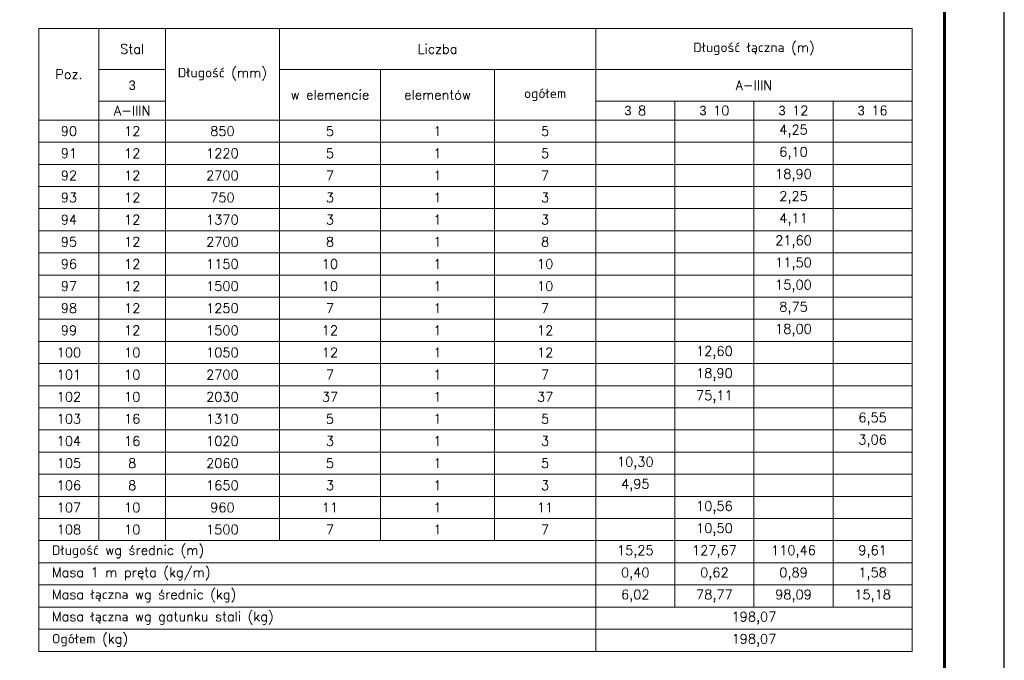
# Model space of a CAD drawing. Extents: x 366671 to 383406, y -114849 to -104075.
# Tile 12 of 13: x 379493 to 382791, y -111443 to -109296. Entities that reach past the tile are written whole.
import ezdxf

# ---------------------------------------------------------------- set-up
doc = ezdxf.new("R2010")
doc.units = 0
doc.header["$LTSCALE"] = 5
doc.header["$MEASUREMENT"] = 0
doc.layers.add('_FORMATKA', color=8, linetype='Continuous', lineweight=15, plot=False)
for name, color, linetype, lineweight in [('_RAMKA', 7, 'Continuous', 35), ('AutoCAD_Structural_Detailing_tabele zbrojenia', 7, 'Continuous', 20), ('PS_DIM', 4, 'Continuous', 13)]:
    doc.layers.add(name, color=color, linetype=linetype, lineweight=lineweight)
doc.styles.add('styl2T', font='simplex.shx', dxfattribs={"height": 30})

# ---------------------------------------------------------------- blocks, each defined once
blk = doc.blocks.new('*U16')
at = {"layer": '_FORMATKA', "lineweight": -3}
blk.add_lwpolyline([(-800, 0), (0, 0), (0, 420), (-800, 420)], close=True, dxfattribs=at)
at = {"layer": '_RAMKA', "lineweight": -3, "const_width": 0.5}
blk.add_lwpolyline([(-770, 10), (-10, 10), (-10, 410), (-770, 410)], close=True, dxfattribs=at)

msp = doc.modelspace()

# ---------------------------------------------------------------- linework, layer by layer
at = {"layer": 'AutoCAD_Structural_Detailing_tabele zbrojenia', "color": 242}
for p, q in [((379557.07, -109324.78), (382482.67, -109324.78)), ((379557.07, -111412.98), (379557.07, -109324.78)), ((379557.07, -109324.78), (379758.47, -109324.78)), ((379557.07, -109632.18), (379557.07, -109324.78)), ((379758.47, -109324.78), (379758.47, -109632.18)), ((379758.47, -109324.78), (379981.07, -109324.78)), ((379758.47, -109462.58), (379758.47, -109324.78)), ((379981.07, -109324.78), (380362.67, -109324.78)), ((379981.07, -109632.18), (379981.07, -109324.78)), ((379981.07, -109324.78), (379981.07, -109462.58)), ((380362.67, -109324.78), (381422.67, -109324.78)), ((380362.67, -109462.58), (380362.67, -109324.78)), ((380362.67, -109324.78), (380362.67, -109632.18)), ((381422.67, -109324.78), (381422.67, -109462.58)), ((381422.67, -109324.78), (382482.67, -109324.78)), ((381422.67, -109462.58), (381422.67, -109324.78)), ((382482.67, -109324.78), (382482.67, -111412.98)), ((382482.67, -109324.78), (382482.67, -109462.58)), ((379981.07, -109462.58), (379758.47, -109462.58)), ((379758.47, -109462.58), (379981.07, -109462.58)), ((379758.47, -109568.58), (379758.47, -109462.58)), ((379981.07, -109462.58), (379981.07, -109568.58)), ((380362.67, -109462.58), (380701.87, -109462.58)), ((380362.67, -109632.18), (380362.67, -109462.58)), ((381422.67, -109462.58), (380362.67, -109462.58)), ((380701.87, -109462.58), (380701.87, -109632.18)), ((380701.87, -109462.58), (381083.47, -109462.58)), ((380701.87, -109632.18), (380701.87, -109462.58)), ((381083.47, -109462.58), (381083.47, -109632.18)), ((381083.47, -109462.58), (381422.67, -109462.58)), ((381083.47, -109632.18), (381083.47, -109462.58)), ((381422.67, -109462.58), (381422.67, -109632.18)), ((382482.67, -109462.58), (381422.67, -109462.58)), ((381422.67, -109462.58), (382482.67, -109462.58)), ((381422.67, -109568.58), (381422.67, -109462.58)), ((382482.67, -109462.58), (382482.67, -109568.58)), ((379981.07, -109568.58), (379758.47, -109568.58)), ((379758.47, -109568.58), (379981.07, -109568.58)), ((379758.47, -109632.18), (379758.47, -109568.58)), ((379981.07, -109568.58), (379981.07, -109632.18)), ((382482.67, -109568.58), (381422.67, -109568.58)), ((381422.67, -109568.58), (381687.67, -109568.58)), ((381422.67, -109632.18), (381422.67, -109568.58)), ((381687.67, -109568.58), (381687.67, -109632.18)), ((381687.67, -109568.58), (381952.67, -109568.58)), ((381687.67, -109632.18), (381687.67, -109568.58)), ((381952.67, -109568.58), (381952.67, -109632.18)), ((381952.67, -109568.58), (382217.67, -109568.58)), ((381952.67, -109632.18), (381952.67, -109568.58)), ((382217.67, -109568.58), (382217.67, -109632.18)), ((382217.67, -109568.58), (382482.67, -109568.58)), ((382217.67, -109632.18), (382217.67, -109568.58)), ((382482.67, -109568.58), (382482.67, -109632.18)), ((379758.47, -109632.18), (379557.07, -109632.18)), ((379557.07, -109632.18), (379758.47, -109632.18)), ((379557.07, -109706.38), (379557.07, -109632.18)), ((379981.07, -109632.18), (379758.47, -109632.18)), ((379758.47, -109632.18), (379758.47, -109706.38)), ((379758.47, -109632.18), (379981.07, -109632.18)), ((379758.47, -109706.38), (379758.47, -109632.18)), ((380362.67, -109632.18), (379981.07, -109632.18)), ((379981.07, -109632.18), (379981.07, -109706.38)), ((379981.07, -109632.18), (380362.67, -109632.18)), ((379981.07, -109706.38), (379981.07, -109632.18)), ((380701.87, -109632.18), (380362.67, -109632.18)), ((380362.67, -109632.18), (380362.67, -109706.38)), ((380362.67, -109632.18), (380701.87, -109632.18)), ((380362.67, -109706.38), (380362.67, -109632.18)), ((381083.47, -109632.18), (380701.87, -109632.18)), ((380701.87, -109632.18), (380701.87, -109706.38)), ((380701.87, -109632.18), (381083.47, -109632.18)), ((380701.87, -109706.38), (380701.87, -109632.18)), ((381422.67, -109632.18), (381083.47, -109632.18)), ((381083.47, -109632.18), (381083.47, -109706.38)), ((381083.47, -109632.18), (381422.67, -109632.18)), ((381083.47, -109706.38), (381083.47, -109632.18)), ((381687.67, -109632.18), (381422.67, -109632.18)), ((381422.67, -109632.18), (381422.67, -109706.38)), ((381422.67, -109632.18), (381687.67, -109632.18)), ((381422.67, -109706.38), (381422.67, -109632.18)), ((381952.67, -109632.18), (381687.67, -109632.18)), ((381687.67, -109632.18), (381687.67, -109706.38)), ((381687.67, -109632.18), (381952.67, -109632.18)), ((381687.67, -109706.38), (381687.67, -109632.18)), ((382217.67, -109632.18), (381952.67, -109632.18)), ((381952.67, -109632.18), (381952.67, -109706.38)), ((381952.67, -109632.18), (382217.67, -109632.18)), ((381952.67, -109706.38), (381952.67, -109632.18)), ((382482.67, -109632.18), (382217.67, -109632.18)), ((382217.67, -109632.18), (382217.67, -109706.38)), ((382217.67, -109632.18), (382482.67, -109632.18)), ((382217.67, -109706.38), (382217.67, -109632.18)), ((382482.67, -109632.18), (382482.67, -109706.38)), ((379758.47, -109706.38), (379557.07, -109706.38)), ((379557.07, -109706.38), (379758.47, -109706.38)), ((379557.07, -109780.58), (379557.07, -109706.38)), ((379981.07, -109706.38), (379758.47, -109706.38)), ((379758.47, -109706.38), (379758.47, -109780.58)), ((379758.47, -109706.38), (379981.07, -109706.38)), ((379758.47, -109780.58), (379758.47, -109706.38)), ((380362.67, -109706.38), (379981.07, -109706.38)), ((379981.07, -109706.38), (379981.07, -109780.58)), ((379981.07, -109706.38), (380362.67, -109706.38)), ((379981.07, -109780.58), (379981.07, -109706.38)), ((380701.87, -109706.38), (380362.67, -109706.38)), ((380362.67, -109706.38), (380362.67, -109780.58)), ((380362.67, -109706.38), (380701.87, -109706.38)), ((380362.67, -109780.58), (380362.67, -109706.38)), ((381083.47, -109706.38), (380701.87, -109706.38)), ((380701.87, -109706.38), (380701.87, -109780.58)), ((380701.87, -109706.38), (381083.47, -109706.38)), ((380701.87, -109780.58), (380701.87, -109706.38)), ((381422.67, -109706.38), (381083.47, -109706.38)), ((381083.47, -109706.38), (381083.47, -109780.58)), ((381083.47, -109706.38), (381422.67, -109706.38)), ((381083.47, -109780.58), (381083.47, -109706.38)), ((381687.67, -109706.38), (381422.67, -109706.38)), ((381422.67, -109706.38), (381422.67, -109780.58)), ((381422.67, -109706.38), (381687.67, -109706.38)), ((381422.67, -109780.58), (381422.67, -109706.38)), ((381952.67, -109706.38), (381687.67, -109706.38)), ((381687.67, -109706.38), (381687.67, -109780.58)), ((381687.67, -109706.38), (381952.67, -109706.38)), ((381687.67, -109780.58), (381687.67, -109706.38)), ((382217.67, -109706.38), (381952.67, -109706.38)), ((381952.67, -109706.38), (381952.67, -109780.58)), ((381952.67, -109706.38), (382217.67, -109706.38)), ((381952.67, -109780.58), (381952.67, -109706.38)), ((382482.67, -109706.38), (382217.67, -109706.38)), ((382217.67, -109706.38), (382217.67, -109780.58)), ((382217.67, -109706.38), (382482.67, -109706.38)), ((382217.67, -109780.58), (382217.67, -109706.38)), ((382482.67, -109706.38), (382482.67, -109780.58)), ((379758.47, -109780.58), (379557.07, -109780.58)), ((379557.07, -109780.58), (379758.47, -109780.58)), ((379557.07, -109854.78), (379557.07, -109780.58)), ((379981.07, -109780.58), (379758.47, -109780.58)), ((379758.47, -109780.58), (379758.47, -109854.78)), ((379758.47, -109780.58), (379981.07, -109780.58)), ((379758.47, -109854.78), (379758.47, -109780.58)), ((380362.67, -109780.58), (379981.07, -109780.58)), ((379981.07, -109780.58), (379981.07, -109854.78)), ((379981.07, -109780.58), (380362.67, -109780.58)), ((379981.07, -109854.78), (379981.07, -109780.58)), ((380701.87, -109780.58), (380362.67, -109780.58)), ((380362.67, -109780.58), (380362.67, -109854.78)), ((380362.67, -109780.58), (380701.87, -109780.58)), ((380362.67, -109854.78), (380362.67, -109780.58)), ((381083.47, -109780.58), (380701.87, -109780.58)), ((380701.87, -109780.58), (380701.87, -109854.78)), ((380701.87, -109780.58), (381083.47, -109780.58)), ((380701.87, -109854.78), (380701.87, -109780.58)), ((381422.67, -109780.58), (381083.47, -109780.58)), ((381083.47, -109780.58), (381083.47, -109854.78)), ((381083.47, -109780.58), (381422.67, -109780.58)), ((381083.47, -109854.78), (381083.47, -109780.58)), ((381687.67, -109780.58), (381422.67, -109780.58)), ((381422.67, -109780.58), (381422.67, -109854.78)), ((381422.67, -109780.58), (381687.67, -109780.58)), ((381422.67, -109854.78), (381422.67, -109780.58)), ((381952.67, -109780.58), (381687.67, -109780.58)), ((381687.67, -109780.58), (381687.67, -109854.78)), ((381687.67, -109780.58), (381952.67, -109780.58)), ((381687.67, -109854.78), (381687.67, -109780.58)), ((382217.67, -109780.58), (381952.67, -109780.58)), ((381952.67, -109780.58), (381952.67, -109854.78)), ((381952.67, -109780.58), (382217.67, -109780.58)), ((381952.67, -109854.78), (381952.67, -109780.58)), ((382482.67, -109780.58), (382217.67, -109780.58)), ((382217.67, -109780.58), (382217.67, -109854.78)), ((382217.67, -109780.58), (382482.67, -109780.58)), ((382217.67, -109854.78), (382217.67, -109780.58)), ((382482.67, -109780.58), (382482.67, -109854.78)), ((379758.47, -109854.78), (379557.07, -109854.78)), ((379557.07, -109854.78), (379758.47, -109854.78)), ((379557.07, -109928.98), (379557.07, -109854.78)), ((379981.07, -109854.78), (379758.47, -109854.78)), ((379758.47, -109854.78), (379758.47, -109928.98)), ((379758.47, -109854.78), (379981.07, -109854.78)), ((379758.47, -109928.98), (379758.47, -109854.78)), ((380362.67, -109854.78), (379981.07, -109854.78)), ((379981.07, -109854.78), (379981.07, -109928.98)), ((379981.07, -109854.78), (380362.67, -109854.78)), ((379981.07, -109928.98), (379981.07, -109854.78)), ((380701.87, -109854.78), (380362.67, -109854.78)), ((380362.67, -109854.78), (380362.67, -109928.98)), ((380362.67, -109854.78), (380701.87, -109854.78)), ((380362.67, -109928.98), (380362.67, -109854.78)), ((381083.47, -109854.78), (380701.87, -109854.78)), ((380701.87, -109854.78), (380701.87, -109928.98)), ((380701.87, -109854.78), (381083.47, -109854.78)), ((380701.87, -109928.98), (380701.87, -109854.78)), ((381422.67, -109854.78), (381083.47, -109854.78)), ((381083.47, -109854.78), (381083.47, -109928.98)), ((381083.47, -109854.78), (381422.67, -109854.78)), ((381083.47, -109928.98), (381083.47, -109854.78)), ((381687.67, -109854.78), (381422.67, -109854.78)), ((381422.67, -109854.78), (381422.67, -109928.98)), ((381422.67, -109854.78), (381687.67, -109854.78)), ((381422.67, -109928.98), (381422.67, -109854.78)), ((381952.67, -109854.78), (381687.67, -109854.78)), ((381687.67, -109854.78), (381687.67, -109928.98)), ((381687.67, -109854.78), (381952.67, -109854.78)), ((381687.67, -109928.98), (381687.67, -109854.78)), ((382217.67, -109854.78), (381952.67, -109854.78)), ((381952.67, -109854.78), (381952.67, -109928.98)), ((381952.67, -109854.78), (382217.67, -109854.78)), ((381952.67, -109928.98), (381952.67, -109854.78)), ((382482.67, -109854.78), (382217.67, -109854.78)), ((382217.67, -109854.78), (382217.67, -109928.98)), ((382217.67, -109854.78), (382482.67, -109854.78)), ((382217.67, -109928.98), (382217.67, -109854.78)), ((382482.67, -109854.78), (382482.67, -109928.98)), ((379758.47, -109928.98), (379557.07, -109928.98)), ((379557.07, -109928.98), (379758.47, -109928.98)), ((379557.07, -110003.18), (379557.07, -109928.98)), ((379981.07, -109928.98), (379758.47, -109928.98)), ((379758.47, -109928.98), (379758.47, -110003.18)), ((379758.47, -109928.98), (379981.07, -109928.98)), ((379758.47, -110003.18), (379758.47, -109928.98)), ((380362.67, -109928.98), (379981.07, -109928.98)), ((379981.07, -109928.98), (379981.07, -110003.18)), ((379981.07, -109928.98), (380362.67, -109928.98)), ((379981.07, -110003.18), (379981.07, -109928.98)), ((380701.87, -109928.98), (380362.67, -109928.98)), ((380362.67, -109928.98), (380362.67, -110003.18)), ((380362.67, -109928.98), (380701.87, -109928.98)), ((380362.67, -110003.18), (380362.67, -109928.98)), ((381083.47, -109928.98), (380701.87, -109928.98)), ((380701.87, -109928.98), (380701.87, -110003.18)), ((380701.87, -109928.98), (381083.47, -109928.98)), ((380701.87, -110003.18), (380701.87, -109928.98)), ((381422.67, -109928.98), (381083.47, -109928.98)), ((381083.47, -109928.98), (381083.47, -110003.18)), ((381083.47, -109928.98), (381422.67, -109928.98)), ((381083.47, -110003.18), (381083.47, -109928.98)), ((381687.67, -109928.98), (381422.67, -109928.98)), ((381422.67, -109928.98), (381422.67, -110003.18)), ((381422.67, -109928.98), (381687.67, -109928.98)), ((381422.67, -110003.18), (381422.67, -109928.98)), ((381952.67, -109928.98), (381687.67, -109928.98)), ((381687.67, -109928.98), (381687.67, -110003.18)), ((381687.67, -109928.98), (381952.67, -109928.98)), ((381687.67, -110003.18), (381687.67, -109928.98)), ((382217.67, -109928.98), (381952.67, -109928.98)), ((381952.67, -109928.98), (381952.67, -110003.18)), ((381952.67, -109928.98), (382217.67, -109928.98)), ((381952.67, -110003.18), (381952.67, -109928.98)), ((382482.67, -109928.98), (382217.67, -109928.98)), ((382217.67, -109928.98), (382217.67, -110003.18)), ((382217.67, -109928.98), (382482.67, -109928.98)), ((382217.67, -110003.18), (382217.67, -109928.98)), ((382482.67, -109928.98), (382482.67, -110003.18)), ((379758.47, -110003.18), (379557.07, -110003.18)), ((379557.07, -110003.18), (379758.47, -110003.18)), ((379557.07, -110077.38), (379557.07, -110003.18)), ((379981.07, -110003.18), (379758.47, -110003.18)), ((379758.47, -110003.18), (379758.47, -110077.38)), ((379758.47, -110003.18), (379981.07, -110003.18)), ((379758.47, -110077.38), (379758.47, -110003.18)), ((380362.67, -110003.18), (379981.07, -110003.18)), ((379981.07, -110003.18), (379981.07, -110077.38)), ((379981.07, -110003.18), (380362.67, -110003.18)), ((379981.07, -110077.38), (379981.07, -110003.18)), ((380701.87, -110003.18), (380362.67, -110003.18)), ((380362.67, -110003.18), (380362.67, -110077.38)), ((380362.67, -110003.18), (380701.87, -110003.18)), ((380362.67, -110077.38), (380362.67, -110003.18)), ((381083.47, -110003.18), (380701.87, -110003.18)), ((380701.87, -110003.18), (380701.87, -110077.38)), ((380701.87, -110003.18), (381083.47, -110003.18)), ((380701.87, -110077.38), (380701.87, -110003.18)), ((381422.67, -110003.18), (381083.47, -110003.18)), ((381083.47, -110003.18), (381083.47, -110077.38)), ((381083.47, -110003.18), (381422.67, -110003.18)), ((381083.47, -110077.38), (381083.47, -110003.18)), ((381687.67, -110003.18), (381422.67, -110003.18)), ((381422.67, -110003.18), (381422.67, -110077.38)), ((381422.67, -110003.18), (381687.67, -110003.18)), ((381422.67, -110077.38), (381422.67, -110003.18)), ((381952.67, -110003.18), (381687.67, -110003.18)), ((381687.67, -110003.18), (381687.67, -110077.38)), ((381687.67, -110003.18), (381952.67, -110003.18)), ((381687.67, -110077.38), (381687.67, -110003.18)), ((382217.67, -110003.18), (381952.67, -110003.18)), ((381952.67, -110003.18), (381952.67, -110077.38)), ((381952.67, -110003.18), (382217.67, -110003.18)), ((381952.67, -110077.38), (381952.67, -110003.18)), ((382482.67, -110003.18), (382217.67, -110003.18)), ((382217.67, -110003.18), (382217.67, -110077.38)), ((382217.67, -110003.18), (382482.67, -110003.18)), ((382217.67, -110077.38), (382217.67, -110003.18)), ((382482.67, -110003.18), (382482.67, -110077.38)), ((379758.47, -110077.38), (379557.07, -110077.38)), ((379557.07, -110077.38), (379758.47, -110077.38)), ((379557.07, -110151.58), (379557.07, -110077.38)), ((379981.07, -110077.38), (379758.47, -110077.38)), ((379758.47, -110077.38), (379758.47, -110151.58)), ((379758.47, -110077.38), (379981.07, -110077.38)), ((379758.47, -110151.58), (379758.47, -110077.38)), ((380362.67, -110077.38), (379981.07, -110077.38)), ((379981.07, -110077.38), (379981.07, -110151.58)), ((379981.07, -110077.38), (380362.67, -110077.38)), ((379981.07, -110151.58), (379981.07, -110077.38)), ((380701.87, -110077.38), (380362.67, -110077.38)), ((380362.67, -110077.38), (380362.67, -110151.58)), ((380362.67, -110077.38), (380701.87, -110077.38)), ((380362.67, -110151.58), (380362.67, -110077.38)), ((381083.47, -110077.38), (380701.87, -110077.38)), ((380701.87, -110077.38), (380701.87, -110151.58)), ((380701.87, -110077.38), (381083.47, -110077.38)), ((380701.87, -110151.58), (380701.87, -110077.38)), ((381422.67, -110077.38), (381083.47, -110077.38)), ((381083.47, -110077.38), (381083.47, -110151.58)), ((381083.47, -110077.38), (381422.67, -110077.38)), ((381083.47, -110151.58), (381083.47, -110077.38)), ((381687.67, -110077.38), (381422.67, -110077.38)), ((381422.67, -110077.38), (381422.67, -110151.58)), ((381422.67, -110077.38), (381687.67, -110077.38)), ((381422.67, -110151.58), (381422.67, -110077.38)), ((381952.67, -110077.38), (381687.67, -110077.38)), ((381687.67, -110077.38), (381687.67, -110151.58)), ((381687.67, -110077.38), (381952.67, -110077.38)), ((381687.67, -110151.58), (381687.67, -110077.38)), ((382217.67, -110077.38), (381952.67, -110077.38)), ((381952.67, -110077.38), (381952.67, -110151.58)), ((381952.67, -110077.38), (382217.67, -110077.38)), ((381952.67, -110151.58), (381952.67, -110077.38)), ((382482.67, -110077.38), (382217.67, -110077.38)), ((382217.67, -110077.38), (382217.67, -110151.58)), ((382217.67, -110077.38), (382482.67, -110077.38)), ((382217.67, -110151.58), (382217.67, -110077.38)), ((382482.67, -110077.38), (382482.67, -110151.58)), ((379758.47, -110151.58), (379557.07, -110151.58)), ((379557.07, -110151.58), (379758.47, -110151.58)), ((379557.07, -110225.78), (379557.07, -110151.58)), ((379981.07, -110151.58), (379758.47, -110151.58)), ((379758.47, -110151.58), (379758.47, -110225.78)), ((379758.47, -110151.58), (379981.07, -110151.58)), ((379758.47, -110225.78), (379758.47, -110151.58)), ((380362.67, -110151.58), (379981.07, -110151.58)), ((379981.07, -110151.58), (379981.07, -110225.78)), ((379981.07, -110151.58), (380362.67, -110151.58)), ((379981.07, -110225.78), (379981.07, -110151.58)), ((380701.87, -110151.58), (380362.67, -110151.58)), ((380362.67, -110151.58), (380362.67, -110225.78)), ((380362.67, -110151.58), (380701.87, -110151.58)), ((380362.67, -110225.78), (380362.67, -110151.58)), ((381083.47, -110151.58), (380701.87, -110151.58)), ((380701.87, -110151.58), (380701.87, -110225.78)), ((380701.87, -110151.58), (381083.47, -110151.58)), ((380701.87, -110225.78), (380701.87, -110151.58)), ((381422.67, -110151.58), (381083.47, -110151.58)), ((381083.47, -110151.58), (381083.47, -110225.78)), ((381083.47, -110151.58), (381422.67, -110151.58)), ((381083.47, -110225.78), (381083.47, -110151.58)), ((381687.67, -110151.58), (381422.67, -110151.58)), ((381422.67, -110151.58), (381422.67, -110225.78)), ((381422.67, -110151.58), (381687.67, -110151.58)), ((381422.67, -110225.78), (381422.67, -110151.58)), ((381952.67, -110151.58), (381687.67, -110151.58)), ((381687.67, -110151.58), (381687.67, -110225.78)), ((381687.67, -110151.58), (381952.67, -110151.58)), ((381687.67, -110225.78), (381687.67, -110151.58)), ((382217.67, -110151.58), (381952.67, -110151.58)), ((381952.67, -110151.58), (381952.67, -110225.78)), ((381952.67, -110151.58), (382217.67, -110151.58)), ((381952.67, -110225.78), (381952.67, -110151.58)), ((382482.67, -110151.58), (382217.67, -110151.58)), ((382217.67, -110151.58), (382217.67, -110225.78)), ((382217.67, -110151.58), (382482.67, -110151.58)), ((382217.67, -110225.78), (382217.67, -110151.58)), ((382482.67, -110151.58), (382482.67, -110225.78)), ((379758.47, -110225.78), (379557.07, -110225.78)), ((379557.07, -110225.78), (379758.47, -110225.78)), ((379557.07, -110299.98), (379557.07, -110225.78)), ((379981.07, -110225.78), (379758.47, -110225.78)), ((379758.47, -110225.78), (379758.47, -110299.98)), ((379758.47, -110225.78), (379981.07, -110225.78)), ((379758.47, -110299.98), (379758.47, -110225.78)), ((380362.67, -110225.78), (379981.07, -110225.78)), ((379981.07, -110225.78), (379981.07, -110299.98)), ((379981.07, -110225.78), (380362.67, -110225.78)), ((379981.07, -110299.98), (379981.07, -110225.78)), ((380701.87, -110225.78), (380362.67, -110225.78)), ((380362.67, -110225.78), (380362.67, -110299.98)), ((380362.67, -110225.78), (380701.87, -110225.78)), ((380362.67, -110299.98), (380362.67, -110225.78)), ((381083.47, -110225.78), (380701.87, -110225.78)), ((380701.87, -110225.78), (380701.87, -110299.98)), ((380701.87, -110225.78), (381083.47, -110225.78)), ((380701.87, -110299.98), (380701.87, -110225.78)), ((381422.67, -110225.78), (381083.47, -110225.78)), ((381083.47, -110225.78), (381083.47, -110299.98)), ((381083.47, -110225.78), (381422.67, -110225.78)), ((381083.47, -110299.98), (381083.47, -110225.78)), ((381687.67, -110225.78), (381422.67, -110225.78)), ((381422.67, -110225.78), (381422.67, -110299.98)), ((381422.67, -110225.78), (381687.67, -110225.78)), ((381422.67, -110299.98), (381422.67, -110225.78)), ((381952.67, -110225.78), (381687.67, -110225.78)), ((381687.67, -110225.78), (381687.67, -110299.98)), ((381687.67, -110225.78), (381952.67, -110225.78)), ((381687.67, -110299.98), (381687.67, -110225.78)), ((382217.67, -110225.78), (381952.67, -110225.78)), ((381952.67, -110225.78), (381952.67, -110299.98)), ((381952.67, -110225.78), (382217.67, -110225.78)), ((381952.67, -110299.98), (381952.67, -110225.78)), ((382482.67, -110225.78), (382217.67, -110225.78)), ((382217.67, -110225.78), (382217.67, -110299.98)), ((382217.67, -110225.78), (382482.67, -110225.78)), ((382217.67, -110299.98), (382217.67, -110225.78)), ((382482.67, -110225.78), (382482.67, -110299.98)), ((379758.47, -110299.98), (379557.07, -110299.98)), ((379557.07, -110299.98), (379758.47, -110299.98)), ((379557.07, -110374.18), (379557.07, -110299.98)), ((379981.07, -110299.98), (379758.47, -110299.98)), ((379758.47, -110299.98), (379758.47, -110374.18)), ((379758.47, -110299.98), (379981.07, -110299.98)), ((379758.47, -110374.18), (379758.47, -110299.98)), ((380362.67, -110299.98), (379981.07, -110299.98)), ((379981.07, -110299.98), (379981.07, -110374.18)), ((379981.07, -110299.98), (380362.67, -110299.98)), ((379981.07, -110374.18), (379981.07, -110299.98)), ((380701.87, -110299.98), (380362.67, -110299.98)), ((380362.67, -110299.98), (380362.67, -110374.18)), ((380362.67, -110299.98), (380701.87, -110299.98)), ((380362.67, -110374.18), (380362.67, -110299.98)), ((381083.47, -110299.98), (380701.87, -110299.98)), ((380701.87, -110299.98), (380701.87, -110374.18)), ((380701.87, -110299.98), (381083.47, -110299.98)), ((380701.87, -110374.18), (380701.87, -110299.98)), ((381422.67, -110299.98), (381083.47, -110299.98)), ((381083.47, -110299.98), (381083.47, -110374.18)), ((381083.47, -110299.98), (381422.67, -110299.98)), ((381083.47, -110374.18), (381083.47, -110299.98)), ((381687.67, -110299.98), (381422.67, -110299.98)), ((381422.67, -110299.98), (381422.67, -110374.18)), ((381422.67, -110299.98), (381687.67, -110299.98)), ((381422.67, -110374.18), (381422.67, -110299.98)), ((381952.67, -110299.98), (381687.67, -110299.98)), ((381687.67, -110299.98), (381687.67, -110374.18)), ((381687.67, -110299.98), (381952.67, -110299.98)), ((381687.67, -110374.18), (381687.67, -110299.98)), ((382217.67, -110299.98), (381952.67, -110299.98)), ((381952.67, -110299.98), (381952.67, -110374.18)), ((381952.67, -110299.98), (382217.67, -110299.98)), ((381952.67, -110374.18), (381952.67, -110299.98)), ((382482.67, -110299.98), (382217.67, -110299.98)), ((382217.67, -110299.98), (382217.67, -110374.18)), ((382217.67, -110299.98), (382482.67, -110299.98)), ((382217.67, -110374.18), (382217.67, -110299.98)), ((382482.67, -110299.98), (382482.67, -110374.18)), ((379758.47, -110374.18), (379557.07, -110374.18)), ((379557.07, -110374.18), (379758.47, -110374.18)), ((379557.07, -110448.38), (379557.07, -110374.18)), ((379981.07, -110374.18), (379758.47, -110374.18)), ((379758.47, -110374.18), (379758.47, -110448.38)), ((379758.47, -110374.18), (379981.07, -110374.18)), ((379758.47, -110448.38), (379758.47, -110374.18)), ((380362.67, -110374.18), (379981.07, -110374.18)), ((379981.07, -110374.18), (379981.07, -110448.38)), ((379981.07, -110374.18), (380362.67, -110374.18)), ((379981.07, -110448.38), (379981.07, -110374.18)), ((380701.87, -110374.18), (380362.67, -110374.18)), ((380362.67, -110374.18), (380362.67, -110448.38)), ((380362.67, -110374.18), (380701.87, -110374.18)), ((380362.67, -110448.38), (380362.67, -110374.18)), ((381083.47, -110374.18), (380701.87, -110374.18)), ((380701.87, -110374.18), (380701.87, -110448.38)), ((380701.87, -110374.18), (381083.47, -110374.18)), ((380701.87, -110448.38), (380701.87, -110374.18)), ((381422.67, -110374.18), (381083.47, -110374.18)), ((381083.47, -110374.18), (381083.47, -110448.38)), ((381083.47, -110374.18), (381422.67, -110374.18)), ((381083.47, -110448.38), (381083.47, -110374.18)), ((381687.67, -110374.18), (381422.67, -110374.18)), ((381422.67, -110374.18), (381422.67, -110448.38)), ((381422.67, -110374.18), (381687.67, -110374.18)), ((381422.67, -110448.38), (381422.67, -110374.18)), ((381952.67, -110374.18), (381687.67, -110374.18)), ((381687.67, -110374.18), (381687.67, -110448.38)), ((381687.67, -110374.18), (381952.67, -110374.18)), ((381687.67, -110448.38), (381687.67, -110374.18)), ((382217.67, -110374.18), (381952.67, -110374.18)), ((381952.67, -110374.18), (381952.67, -110448.38)), ((381952.67, -110374.18), (382217.67, -110374.18)), ((381952.67, -110448.38), (381952.67, -110374.18)), ((382482.67, -110374.18), (382217.67, -110374.18)), ((382217.67, -110374.18), (382217.67, -110448.38)), ((382217.67, -110374.18), (382482.67, -110374.18)), ((382217.67, -110448.38), (382217.67, -110374.18)), ((382482.67, -110374.18), (382482.67, -110448.38)), ((379758.47, -110448.38), (379557.07, -110448.38)), ((379557.07, -110448.38), (379758.47, -110448.38)), ((379557.07, -110522.58), (379557.07, -110448.38)), ((379981.07, -110448.38), (379758.47, -110448.38)), ((379758.47, -110448.38), (379758.47, -110522.58)), ((379758.47, -110448.38), (379981.07, -110448.38)), ((379758.47, -110522.58), (379758.47, -110448.38)), ((380362.67, -110448.38), (379981.07, -110448.38)), ((379981.07, -110448.38), (379981.07, -110522.58)), ((379981.07, -110448.38), (380362.67, -110448.38)), ((379981.07, -110522.58), (379981.07, -110448.38)), ((380701.87, -110448.38), (380362.67, -110448.38)), ((380362.67, -110448.38), (380362.67, -110522.58)), ((380362.67, -110448.38), (380701.87, -110448.38)), ((380362.67, -110522.58), (380362.67, -110448.38)), ((381083.47, -110448.38), (380701.87, -110448.38)), ((380701.87, -110448.38), (380701.87, -110522.58)), ((380701.87, -110448.38), (381083.47, -110448.38)), ((380701.87, -110522.58), (380701.87, -110448.38)), ((381422.67, -110448.38), (381083.47, -110448.38)), ((381083.47, -110448.38), (381083.47, -110522.58)), ((381083.47, -110448.38), (381422.67, -110448.38)), ((381083.47, -110522.58), (381083.47, -110448.38)), ((381687.67, -110448.38), (381422.67, -110448.38)), ((381422.67, -110448.38), (381422.67, -110522.58)), ((381422.67, -110448.38), (381687.67, -110448.38)), ((381422.67, -110522.58), (381422.67, -110448.38)), ((381952.67, -110448.38), (381687.67, -110448.38)), ((381687.67, -110448.38), (381687.67, -110522.58)), ((381687.67, -110448.38), (381952.67, -110448.38)), ((381687.67, -110522.58), (381687.67, -110448.38)), ((382217.67, -110448.38), (381952.67, -110448.38)), ((381952.67, -110448.38), (381952.67, -110522.58)), ((381952.67, -110448.38), (382217.67, -110448.38)), ((381952.67, -110522.58), (381952.67, -110448.38)), ((382482.67, -110448.38), (382217.67, -110448.38)), ((382217.67, -110448.38), (382217.67, -110522.58)), ((382217.67, -110448.38), (382482.67, -110448.38)), ((382217.67, -110522.58), (382217.67, -110448.38)), ((382482.67, -110448.38), (382482.67, -110522.58)), ((379758.47, -110522.58), (379557.07, -110522.58)), ((379557.07, -110522.58), (379758.47, -110522.58)), ((379557.07, -110596.78), (379557.07, -110522.58)), ((379981.07, -110522.58), (379758.47, -110522.58)), ((379758.47, -110522.58), (379758.47, -110596.78)), ((379758.47, -110522.58), (379981.07, -110522.58)), ((379758.47, -110596.78), (379758.47, -110522.58)), ((380362.67, -110522.58), (379981.07, -110522.58)), ((379981.07, -110522.58), (379981.07, -110596.78)), ((379981.07, -110522.58), (380362.67, -110522.58)), ((379981.07, -110596.78), (379981.07, -110522.58)), ((380701.87, -110522.58), (380362.67, -110522.58)), ((380362.67, -110522.58), (380362.67, -110596.78)), ((380362.67, -110522.58), (380701.87, -110522.58)), ((380362.67, -110596.78), (380362.67, -110522.58)), ((381083.47, -110522.58), (380701.87, -110522.58)), ((380701.87, -110522.58), (380701.87, -110596.78)), ((380701.87, -110522.58), (381083.47, -110522.58)), ((380701.87, -110596.78), (380701.87, -110522.58)), ((381422.67, -110522.58), (381083.47, -110522.58)), ((381083.47, -110522.58), (381083.47, -110596.78)), ((381083.47, -110522.58), (381422.67, -110522.58)), ((381083.47, -110596.78), (381083.47, -110522.58)), ((381687.67, -110522.58), (381422.67, -110522.58)), ((381422.67, -110522.58), (381422.67, -110596.78)), ((381422.67, -110522.58), (381687.67, -110522.58)), ((381422.67, -110596.78), (381422.67, -110522.58)), ((381952.67, -110522.58), (381687.67, -110522.58)), ((381687.67, -110522.58), (381687.67, -110596.78)), ((381687.67, -110522.58), (381952.67, -110522.58)), ((381687.67, -110596.78), (381687.67, -110522.58)), ((382217.67, -110522.58), (381952.67, -110522.58)), ((381952.67, -110522.58), (381952.67, -110596.78)), ((381952.67, -110522.58), (382217.67, -110522.58)), ((381952.67, -110596.78), (381952.67, -110522.58)), ((382482.67, -110522.58), (382217.67, -110522.58)), ((382217.67, -110522.58), (382217.67, -110596.78)), ((382217.67, -110522.58), (382482.67, -110522.58)), ((382217.67, -110596.78), (382217.67, -110522.58)), ((382482.67, -110522.58), (382482.67, -110596.78)), ((379758.47, -110596.78), (379557.07, -110596.78)), ((379557.07, -110596.78), (379758.47, -110596.78)), ((379557.07, -110670.98), (379557.07, -110596.78)), ((379981.07, -110596.78), (379758.47, -110596.78)), ((379758.47, -110596.78), (379758.47, -110670.98)), ((379758.47, -110596.78), (379981.07, -110596.78)), ((379758.47, -110670.98), (379758.47, -110596.78)), ((380362.67, -110596.78), (379981.07, -110596.78)), ((379981.07, -110596.78), (379981.07, -110670.98)), ((379981.07, -110596.78), (380362.67, -110596.78)), ((379981.07, -110670.98), (379981.07, -110596.78)), ((380701.87, -110596.78), (380362.67, -110596.78)), ((380362.67, -110596.78), (380362.67, -110670.98)), ((380362.67, -110596.78), (380701.87, -110596.78)), ((380362.67, -110670.98), (380362.67, -110596.78)), ((381083.47, -110596.78), (380701.87, -110596.78)), ((380701.87, -110596.78), (380701.87, -110670.98)), ((380701.87, -110596.78), (381083.47, -110596.78)), ((380701.87, -110670.98), (380701.87, -110596.78)), ((381422.67, -110596.78), (381083.47, -110596.78)), ((381083.47, -110596.78), (381083.47, -110670.98)), ((381083.47, -110596.78), (381422.67, -110596.78)), ((381083.47, -110670.98), (381083.47, -110596.78)), ((381687.67, -110596.78), (381422.67, -110596.78)), ((381422.67, -110596.78), (381422.67, -110670.98)), ((381422.67, -110596.78), (381687.67, -110596.78)), ((381422.67, -110670.98), (381422.67, -110596.78)), ((381952.67, -110596.78), (381687.67, -110596.78)), ((381687.67, -110596.78), (381687.67, -110670.98)), ((381687.67, -110596.78), (381952.67, -110596.78)), ((381687.67, -110670.98), (381687.67, -110596.78)), ((382217.67, -110596.78), (381952.67, -110596.78)), ((381952.67, -110596.78), (381952.67, -110670.98)), ((381952.67, -110596.78), (382217.67, -110596.78)), ((381952.67, -110670.98), (381952.67, -110596.78)), ((382482.67, -110596.78), (382217.67, -110596.78)), ((382217.67, -110596.78), (382217.67, -110670.98)), ((382217.67, -110596.78), (382482.67, -110596.78)), ((382217.67, -110670.98), (382217.67, -110596.78)), ((382482.67, -110596.78), (382482.67, -110670.98)), ((379758.47, -110670.98), (379557.07, -110670.98)), ((379557.07, -110670.98), (379758.47, -110670.98)), ((379557.07, -110745.18), (379557.07, -110670.98)), ((379981.07, -110670.98), (379758.47, -110670.98)), ((379758.47, -110670.98), (379758.47, -110745.18)), ((379758.47, -110670.98), (379981.07, -110670.98)), ((379758.47, -110745.18), (379758.47, -110670.98)), ((380362.67, -110670.98), (379981.07, -110670.98)), ((379981.07, -110670.98), (379981.07, -110745.18)), ((379981.07, -110670.98), (380362.67, -110670.98)), ((379981.07, -110745.18), (379981.07, -110670.98)), ((380701.87, -110670.98), (380362.67, -110670.98)), ((380362.67, -110670.98), (380362.67, -110745.18)), ((380362.67, -110670.98), (380701.87, -110670.98)), ((380362.67, -110745.18), (380362.67, -110670.98)), ((381083.47, -110670.98), (380701.87, -110670.98)), ((380701.87, -110670.98), (380701.87, -110745.18)), ((380701.87, -110670.98), (381083.47, -110670.98)), ((380701.87, -110745.18), (380701.87, -110670.98)), ((381422.67, -110670.98), (381083.47, -110670.98)), ((381083.47, -110670.98), (381083.47, -110745.18)), ((381083.47, -110670.98), (381422.67, -110670.98)), ((381083.47, -110745.18), (381083.47, -110670.98)), ((381687.67, -110670.98), (381422.67, -110670.98)), ((381422.67, -110670.98), (381422.67, -110745.18)), ((381422.67, -110670.98), (381687.67, -110670.98)), ((381422.67, -110745.18), (381422.67, -110670.98)), ((381952.67, -110670.98), (381687.67, -110670.98)), ((381687.67, -110670.98), (381687.67, -110745.18)), ((381687.67, -110670.98), (381952.67, -110670.98)), ((381687.67, -110745.18), (381687.67, -110670.98)), ((382217.67, -110670.98), (381952.67, -110670.98)), ((381952.67, -110670.98), (381952.67, -110745.18)), ((381952.67, -110670.98), (382217.67, -110670.98)), ((381952.67, -110745.18), (381952.67, -110670.98)), ((382482.67, -110670.98), (382217.67, -110670.98)), ((382217.67, -110670.98), (382217.67, -110745.18)), ((382217.67, -110670.98), (382482.67, -110670.98)), ((382217.67, -110745.18), (382217.67, -110670.98)), ((382482.67, -110670.98), (382482.67, -110745.18)), ((379758.47, -110745.18), (379557.07, -110745.18)), ((379557.07, -110745.18), (379758.47, -110745.18)), ((379557.07, -110819.38), (379557.07, -110745.18)), ((379981.07, -110745.18), (379758.47, -110745.18)), ((379758.47, -110745.18), (379758.47, -110819.38)), ((379758.47, -110745.18), (379981.07, -110745.18)), ((379758.47, -110819.38), (379758.47, -110745.18)), ((380362.67, -110745.18), (379981.07, -110745.18)), ((379981.07, -110745.18), (379981.07, -110819.38)), ((379981.07, -110745.18), (380362.67, -110745.18)), ((379981.07, -110819.38), (379981.07, -110745.18)), ((380701.87, -110745.18), (380362.67, -110745.18)), ((380362.67, -110745.18), (380362.67, -110819.38)), ((380362.67, -110745.18), (380701.87, -110745.18)), ((380362.67, -110819.38), (380362.67, -110745.18)), ((381083.47, -110745.18), (380701.87, -110745.18)), ((380701.87, -110745.18), (380701.87, -110819.38)), ((380701.87, -110745.18), (381083.47, -110745.18)), ((380701.87, -110819.38), (380701.87, -110745.18)), ((381422.67, -110745.18), (381083.47, -110745.18)), ((381083.47, -110745.18), (381083.47, -110819.38)), ((381083.47, -110745.18), (381422.67, -110745.18)), ((381083.47, -110819.38), (381083.47, -110745.18)), ((381687.67, -110745.18), (381422.67, -110745.18)), ((381422.67, -110745.18), (381422.67, -110819.38)), ((381422.67, -110745.18), (381687.67, -110745.18)), ((381422.67, -110819.38), (381422.67, -110745.18)), ((381952.67, -110745.18), (381687.67, -110745.18)), ((381687.67, -110745.18), (381687.67, -110819.38)), ((381687.67, -110745.18), (381952.67, -110745.18)), ((381687.67, -110819.38), (381687.67, -110745.18)), ((382217.67, -110745.18), (381952.67, -110745.18)), ((381952.67, -110745.18), (381952.67, -110819.38)), ((381952.67, -110745.18), (382217.67, -110745.18)), ((381952.67, -110819.38), (381952.67, -110745.18)), ((382482.67, -110745.18), (382217.67, -110745.18)), ((382217.67, -110745.18), (382217.67, -110819.38)), ((382217.67, -110745.18), (382482.67, -110745.18)), ((382217.67, -110819.38), (382217.67, -110745.18)), ((382482.67, -110745.18), (382482.67, -110819.38)), ((379758.47, -110819.38), (379557.07, -110819.38)), ((379557.07, -110819.38), (379758.47, -110819.38)), ((379557.07, -110893.58), (379557.07, -110819.38)), ((379981.07, -110819.38), (379758.47, -110819.38)), ((379758.47, -110819.38), (379758.47, -110893.58)), ((379758.47, -110819.38), (379981.07, -110819.38)), ((379758.47, -110893.58), (379758.47, -110819.38)), ((380362.67, -110819.38), (379981.07, -110819.38)), ((379981.07, -110819.38), (379981.07, -110893.58)), ((379981.07, -110819.38), (380362.67, -110819.38)), ((379981.07, -110893.58), (379981.07, -110819.38)), ((380701.87, -110819.38), (380362.67, -110819.38)), ((380362.67, -110819.38), (380362.67, -110893.58)), ((380362.67, -110819.38), (380701.87, -110819.38)), ((380362.67, -110893.58), (380362.67, -110819.38)), ((381083.47, -110819.38), (380701.87, -110819.38)), ((380701.87, -110819.38), (380701.87, -110893.58)), ((380701.87, -110819.38), (381083.47, -110819.38)), ((380701.87, -110893.58), (380701.87, -110819.38)), ((381422.67, -110819.38), (381083.47, -110819.38)), ((381083.47, -110819.38), (381083.47, -110893.58)), ((381083.47, -110819.38), (381422.67, -110819.38)), ((381083.47, -110893.58), (381083.47, -110819.38)), ((381687.67, -110819.38), (381422.67, -110819.38)), ((381422.67, -110819.38), (381422.67, -110893.58)), ((381422.67, -110819.38), (381687.67, -110819.38)), ((381422.67, -110893.58), (381422.67, -110819.38)), ((381952.67, -110819.38), (381687.67, -110819.38)), ((381687.67, -110819.38), (381687.67, -110893.58)), ((381687.67, -110819.38), (381952.67, -110819.38)), ((381687.67, -110893.58), (381687.67, -110819.38)), ((382217.67, -110819.38), (381952.67, -110819.38)), ((381952.67, -110819.38), (381952.67, -110893.58)), ((381952.67, -110819.38), (382217.67, -110819.38)), ((381952.67, -110893.58), (381952.67, -110819.38)), ((382482.67, -110819.38), (382217.67, -110819.38)), ((382217.67, -110819.38), (382217.67, -110893.58)), ((382217.67, -110819.38), (382482.67, -110819.38)), ((382217.67, -110893.58), (382217.67, -110819.38)), ((382482.67, -110819.38), (382482.67, -110893.58)), ((379758.47, -110893.58), (379557.07, -110893.58)), ((379557.07, -110893.58), (379758.47, -110893.58)), ((379557.07, -110967.78), (379557.07, -110893.58)), ((379981.07, -110893.58), (379758.47, -110893.58)), ((379758.47, -110893.58), (379758.47, -110967.78)), ((379758.47, -110893.58), (379981.07, -110893.58)), ((379758.47, -110967.78), (379758.47, -110893.58)), ((380362.67, -110893.58), (379981.07, -110893.58)), ((379981.07, -110893.58), (379981.07, -110967.78)), ((379981.07, -110893.58), (380362.67, -110893.58)), ((379981.07, -110967.78), (379981.07, -110893.58)), ((380701.87, -110893.58), (380362.67, -110893.58)), ((380362.67, -110893.58), (380362.67, -110967.78)), ((380362.67, -110893.58), (380701.87, -110893.58)), ((380362.67, -110967.78), (380362.67, -110893.58)), ((381083.47, -110893.58), (380701.87, -110893.58)), ((380701.87, -110893.58), (380701.87, -110967.78)), ((380701.87, -110893.58), (381083.47, -110893.58)), ((380701.87, -110967.78), (380701.87, -110893.58)), ((381422.67, -110893.58), (381083.47, -110893.58)), ((381083.47, -110893.58), (381083.47, -110967.78)), ((381083.47, -110893.58), (381422.67, -110893.58)), ((381083.47, -110967.78), (381083.47, -110893.58)), ((381687.67, -110893.58), (381422.67, -110893.58)), ((381422.67, -110893.58), (381422.67, -110967.78)), ((381422.67, -110893.58), (381687.67, -110893.58)), ((381422.67, -110967.78), (381422.67, -110893.58)), ((381952.67, -110893.58), (381687.67, -110893.58)), ((381687.67, -110893.58), (381687.67, -110967.78)), ((381687.67, -110893.58), (381952.67, -110893.58)), ((381687.67, -110967.78), (381687.67, -110893.58)), ((382217.67, -110893.58), (381952.67, -110893.58)), ((381952.67, -110893.58), (381952.67, -110967.78)), ((381952.67, -110893.58), (382217.67, -110893.58)), ((381952.67, -110967.78), (381952.67, -110893.58)), ((382482.67, -110893.58), (382217.67, -110893.58)), ((382217.67, -110893.58), (382217.67, -110967.78)), ((382217.67, -110893.58), (382482.67, -110893.58)), ((382217.67, -110967.78), (382217.67, -110893.58)), ((382482.67, -110893.58), (382482.67, -110967.78)), ((379758.47, -110967.78), (379557.07, -110967.78)), ((379557.07, -110967.78), (379758.47, -110967.78)), ((379557.07, -111041.98), (379557.07, -110967.78)), ((379981.07, -110967.78), (379758.47, -110967.78)), ((379758.47, -110967.78), (379758.47, -111041.98)), ((379758.47, -110967.78), (379981.07, -110967.78)), ((379758.47, -111041.98), (379758.47, -110967.78)), ((380362.67, -110967.78), (379981.07, -110967.78)), ((379981.07, -110967.78), (379981.07, -111041.98)), ((379981.07, -110967.78), (380362.67, -110967.78)), ((379981.07, -111041.98), (379981.07, -110967.78)), ((380701.87, -110967.78), (380362.67, -110967.78)), ((380362.67, -110967.78), (380362.67, -111041.98)), ((380362.67, -110967.78), (380701.87, -110967.78)), ((380362.67, -111041.98), (380362.67, -110967.78)), ((381083.47, -110967.78), (380701.87, -110967.78)), ((380701.87, -110967.78), (380701.87, -111041.98)), ((380701.87, -110967.78), (381083.47, -110967.78)), ((380701.87, -111041.98), (380701.87, -110967.78)), ((381422.67, -110967.78), (381083.47, -110967.78)), ((381083.47, -110967.78), (381083.47, -111041.98)), ((381083.47, -110967.78), (381422.67, -110967.78)), ((381083.47, -111041.98), (381083.47, -110967.78)), ((381687.67, -110967.78), (381422.67, -110967.78)), ((381422.67, -110967.78), (381422.67, -111041.98)), ((381422.67, -110967.78), (381687.67, -110967.78)), ((381422.67, -111041.98), (381422.67, -110967.78)), ((381952.67, -110967.78), (381687.67, -110967.78)), ((381687.67, -110967.78), (381687.67, -111041.98)), ((381687.67, -110967.78), (381952.67, -110967.78)), ((381687.67, -111041.98), (381687.67, -110967.78)), ((382217.67, -110967.78), (381952.67, -110967.78)), ((381952.67, -110967.78), (381952.67, -111041.98)), ((381952.67, -110967.78), (382217.67, -110967.78)), ((381952.67, -111041.98), (381952.67, -110967.78)), ((382482.67, -110967.78), (382217.67, -110967.78)), ((382217.67, -110967.78), (382217.67, -111041.98)), ((382217.67, -110967.78), (382482.67, -110967.78)), ((382217.67, -111041.98), (382217.67, -110967.78)), ((382482.67, -110967.78), (382482.67, -111041.98)), ((379557.07, -111041.98), (381422.67, -111041.98)), ((379557.07, -111116.18), (379557.07, -111041.98)), ((379758.47, -111041.98), (379557.07, -111041.98)), ((379981.07, -111041.98), (379758.47, -111041.98)), ((380362.67, -111041.98), (379981.07, -111041.98)), ((380701.87, -111041.98), (380362.67, -111041.98)), ((381083.47, -111041.98), (380701.87, -111041.98)), ((381422.67, -111041.98), (381083.47, -111041.98)), ((381422.67, -111041.98), (381422.67, -111116.18)), ((381687.67, -111041.98), (381422.67, -111041.98)), ((381422.67, -111041.98), (381687.67, -111041.98)), ((381422.67, -111116.18), (381422.67, -111041.98)), ((381952.67, -111041.98), (381687.67, -111041.98)), ((381687.67, -111041.98), (381687.67, -111116.18)), ((381687.67, -111041.98), (381952.67, -111041.98)), ((381687.67, -111116.18), (381687.67, -111041.98)), ((382217.67, -111041.98), (381952.67, -111041.98)), ((381952.67, -111041.98), (381952.67, -111116.18)), ((381952.67, -111041.98), (382217.67, -111041.98)), ((381952.67, -111116.18), (381952.67, -111041.98)), ((382482.67, -111041.98), (382217.67, -111041.98)), ((382217.67, -111041.98), (382217.67, -111116.18)), ((382217.67, -111041.98), (382482.67, -111041.98)), ((382217.67, -111116.18), (382217.67, -111041.98)), ((382482.67, -111041.98), (382482.67, -111116.18)), ((381422.67, -111116.18), (379557.07, -111116.18)), ((379557.07, -111116.18), (381422.67, -111116.18)), ((379557.07, -111190.38), (379557.07, -111116.18)), ((381422.67, -111116.18), (381422.67, -111190.38)), ((381687.67, -111116.18), (381422.67, -111116.18)), ((381422.67, -111116.18), (381687.67, -111116.18)), ((381422.67, -111190.38), (381422.67, -111116.18)), ((381952.67, -111116.18), (381687.67, -111116.18)), ((381687.67, -111116.18), (381687.67, -111190.38)), ((381687.67, -111116.18), (381952.67, -111116.18)), ((381687.67, -111190.38), (381687.67, -111116.18)), ((382217.67, -111116.18), (381952.67, -111116.18)), ((381952.67, -111116.18), (381952.67, -111190.38)), ((381952.67, -111116.18), (382217.67, -111116.18)), ((381952.67, -111190.38), (381952.67, -111116.18)), ((382482.67, -111116.18), (382217.67, -111116.18)), ((382217.67, -111116.18), (382217.67, -111190.38)), ((382217.67, -111116.18), (382482.67, -111116.18)), ((382217.67, -111190.38), (382217.67, -111116.18)), ((382482.67, -111116.18), (382482.67, -111190.38)), ((381422.67, -111190.38), (379557.07, -111190.38)), ((379557.07, -111190.38), (381422.67, -111190.38)), ((379557.07, -111264.58), (379557.07, -111190.38)), ((381422.67, -111190.38), (381422.67, -111264.58)), ((381687.67, -111190.38), (381422.67, -111190.38)), ((381422.67, -111190.38), (381687.67, -111190.38)), ((381422.67, -111264.58), (381422.67, -111190.38)), ((381952.67, -111190.38), (381687.67, -111190.38)), ((381687.67, -111190.38), (381687.67, -111264.58)), ((381687.67, -111190.38), (381952.67, -111190.38)), ((381687.67, -111264.58), (381687.67, -111190.38)), ((382217.67, -111190.38), (381952.67, -111190.38)), ((381952.67, -111190.38), (381952.67, -111264.58)), ((381952.67, -111190.38), (382217.67, -111190.38)), ((381952.67, -111264.58), (381952.67, -111190.38)), ((382482.67, -111190.38), (382217.67, -111190.38)), ((382217.67, -111190.38), (382217.67, -111264.58)), ((382217.67, -111190.38), (382482.67, -111190.38)), ((382217.67, -111264.58), (382217.67, -111190.38)), ((382482.67, -111190.38), (382482.67, -111264.58)), ((381422.67, -111264.58), (379557.07, -111264.58)), ((379557.07, -111264.58), (381422.67, -111264.58)), ((379557.07, -111338.78), (379557.07, -111264.58)), ((381422.67, -111264.58), (381422.67, -111338.78)), ((381422.67, -111264.58), (382482.67, -111264.58)), ((381422.67, -111338.78), (381422.67, -111264.58)), ((381687.67, -111264.58), (381422.67, -111264.58)), ((381952.67, -111264.58), (381687.67, -111264.58)), ((382217.67, -111264.58), (381952.67, -111264.58)), ((382482.67, -111264.58), (382217.67, -111264.58)), ((382482.67, -111264.58), (382482.67, -111338.78)), ((381422.67, -111338.78), (379557.07, -111338.78)), ((379557.07, -111338.78), (381422.67, -111338.78)), ((379557.07, -111412.98), (379557.07, -111338.78)), ((381422.67, -111338.78), (381422.67, -111412.98)), ((382482.67, -111338.78), (381422.67, -111338.78)), ((381422.67, -111338.78), (382482.67, -111338.78)), ((381422.67, -111412.98), (381422.67, -111338.78)), ((382482.67, -111338.78), (382482.67, -111412.98)), ((382482.67, -111412.98), (379557.07, -111412.98)), ((381422.67, -111412.98), (379557.07, -111412.98)), ((382482.67, -111412.98), (381422.67, -111412.98))]:
    msp.add_line(p, q, dxfattribs=at)

# ---------------------------------------------------------------- block references
at = {"layer": 'PS_DIM', "xscale": 20, "yscale": 20, "zscale": 20}
msp.add_blockref('*U16', (382791.45, -113988.82), dxfattribs=at)

# ---------------------------------------------------------------- texts
at = {"layer": 'AutoCAD_Structural_Detailing_tabele zbrojenia', "color": 3, "char_height": 31.8, "style": 'styl2T'}
for s, insert, width, attachment_point in [('Stal', (379869.77, -109393.68), 222.6, 5), ('Liczba', (380892.67, -109393.68), 1060, 5), ('Długość łączna (m)', (381952.67, -109393.68), 1060, 5), ('Poz.', (379657.77, -109478.48), 201.4, 5), ('Długość (mm)', (380171.87, -109478.48), 381.6, 5), ('\\Fdiam;3\\Fsimplex.shx;', (379869.77, -109515.58), 222.6, 5), ('A-IIIN', (381952.67, -109515.58), 1060, 5), ('w elemencie', (380532.27, -109547.38), 339.2, 5), ('elementów', (380892.67, -109547.38), 381.6, 5), ('ogółem', (381253.07, -109547.38), 339.2, 5), ('A-IIIN', (379869.77, -109600.38), 222.6, 5), ('\\Fdiam;3\\Fsimplex.shx; 8', (381555.17, -109600.38), 265, 5), ('\\Fdiam;3\\Fsimplex.shx; 10', (381820.17, -109600.38), 265, 5), ('\\Fdiam;3\\Fsimplex.shx; 12', (382085.17, -109600.38), 265, 5), ('\\Fdiam;3\\Fsimplex.shx; 16', (382350.17, -109600.38), 265, 5), ('  Długość wg średnic (m)', (379557.07, -111079.08), 1865.6, 4), ('  Masa 1 m pręta (kg/m)', (379557.07, -111153.28), 1865.6, 4), ('  Masa łączna wg średnic (kg)', (379557.07, -111227.48), 1865.6, 4), ('  Masa łączna wg gatunku stali (kg)', (379557.07, -111301.68), 1865.6, 4), ('  Ogółem (kg)', (379557.07, -111375.88), 1865.6, 4)]:
    msp.add_mtext(s, dxfattribs=dict(at, insert=insert, width=width, attachment_point=attachment_point))
at = {"layer": 'AutoCAD_Structural_Detailing_tabele zbrojenia', "color": 2, "char_height": 31.8, "attachment_point": 5, "style": 'styl2T'}
for s, insert, width in [('90', (379657.77, -109669.28), 201.4), ('12', (379869.77, -109669.28), 222.6), ('850', (380171.87, -109669.28), 381.6), ('5', (380532.27, -109669.28), 339.2), ('1', (380892.67, -109669.28), 381.6), ('5', (381253.07, -109669.28), 339.2), ('4,25', (382085.17, -109669.28), 265), ('91', (379657.77, -109743.48), 201.4), ('12', (379869.77, -109743.48), 222.6), ('1220', (380171.87, -109743.48), 381.6), ('5', (380532.27, -109743.48), 339.2), ('1', (380892.67, -109743.48), 381.6), ('5', (381253.07, -109743.48), 339.2), ('6,10', (382085.17, -109743.48), 265), ('92', (379657.77, -109817.68), 201.4), ('12', (379869.77, -109817.68), 222.6), ('2700', (380171.87, -109817.68), 381.6), ('7', (380532.27, -109817.68), 339.2), ('1', (380892.67, -109817.68), 381.6), ('7', (381253.07, -109817.68), 339.2), ('18,90', (382085.17, -109817.68), 265), ('93', (379657.77, -109891.88), 201.4), ('12', (379869.77, -109891.88), 222.6), ('750', (380171.87, -109891.88), 381.6), ('3', (380532.27, -109891.88), 339.2), ('1', (380892.67, -109891.88), 381.6), ('3', (381253.07, -109891.88), 339.2), ('2,25', (382085.17, -109891.88), 265), ('94', (379657.77, -109966.08), 201.4), ('12', (379869.77, -109966.08), 222.6), ('1370', (380171.87, -109966.08), 381.6), ('3', (380532.27, -109966.08), 339.2), ('1', (380892.67, -109966.08), 381.6), ('3', (381253.07, -109966.08), 339.2), ('4,11', (382085.17, -109966.08), 265), ('95', (379657.77, -110040.28), 201.4), ('12', (379869.77, -110040.28), 222.6), ('2700', (380171.87, -110040.28), 381.6), ('8', (380532.27, -110040.28), 339.2), ('1', (380892.67, -110040.28), 381.6), ('8', (381253.07, -110040.28), 339.2), ('21,60', (382085.17, -110040.28), 265), ('96', (379657.77, -110114.48), 201.4), ('12', (379869.77, -110114.48), 222.6), ('1150', (380171.87, -110114.48), 381.6), ('10', (380532.27, -110114.48), 339.2), ('1', (380892.67, -110114.48), 381.6), ('10', (381253.07, -110114.48), 339.2), ('11,50', (382085.17, -110114.48), 265), ('97', (379657.77, -110188.68), 201.4), ('12', (379869.77, -110188.68), 222.6), ('1500', (380171.87, -110188.68), 381.6), ('10', (380532.27, -110188.68), 339.2), ('1', (380892.67, -110188.68), 381.6), ('10', (381253.07, -110188.68), 339.2), ('15,00', (382085.17, -110188.68), 265), ('98', (379657.77, -110262.88), 201.4), ('12', (379869.77, -110262.88), 222.6), ('1250', (380171.87, -110262.88), 381.6), ('7', (380532.27, -110262.88), 339.2), ('1', (380892.67, -110262.88), 381.6), ('7', (381253.07, -110262.88), 339.2), ('8,75', (382085.17, -110262.88), 265), ('99', (379657.77, -110337.08), 201.4), ('12', (379869.77, -110337.08), 222.6), ('1500', (380171.87, -110337.08), 381.6), ('12', (380532.27, -110337.08), 339.2), ('1', (380892.67, -110337.08), 381.6), ('12', (381253.07, -110337.08), 339.2), ('18,00', (382085.17, -110337.08), 265), ('100', (379657.77, -110411.28), 201.4), ('10', (379869.77, -110411.28), 222.6), ('1050', (380171.87, -110411.28), 381.6), ('12', (380532.27, -110411.28), 339.2), ('1', (380892.67, -110411.28), 381.6), ('12', (381253.07, -110411.28), 339.2), ('12,60', (381820.17, -110411.28), 265), ('101', (379657.77, -110485.48), 201.4), ('10', (379869.77, -110485.48), 222.6), ('2700', (380171.87, -110485.48), 381.6), ('7', (380532.27, -110485.48), 339.2), ('1', (380892.67, -110485.48), 381.6), ('7', (381253.07, -110485.48), 339.2), ('18,90', (381820.17, -110485.48), 265), ('102', (379657.77, -110559.68), 201.4), ('10', (379869.77, -110559.68), 222.6), ('2030', (380171.87, -110559.68), 381.6), ('37', (380532.27, -110559.68), 339.2), ('1', (380892.67, -110559.68), 381.6), ('37', (381253.07, -110559.68), 339.2), ('75,11', (381820.17, -110559.68), 265), ('103', (379657.77, -110633.88), 201.4), ('16', (379869.77, -110633.88), 222.6), ('1310', (380171.87, -110633.88), 381.6), ('5', (380532.27, -110633.88), 339.2), ('1', (380892.67, -110633.88), 381.6), ('5', (381253.07, -110633.88), 339.2), ('6,55', (382350.17, -110633.88), 265), ('104', (379657.77, -110708.08), 201.4), ('16', (379869.77, -110708.08), 222.6), ('1020', (380171.87, -110708.08), 381.6), ('3', (380532.27, -110708.08), 339.2), ('1', (380892.67, -110708.08), 381.6), ('3', (381253.07, -110708.08), 339.2), ('3,06', (382350.17, -110708.08), 265), ('105', (379657.77, -110782.28), 201.4), ('8', (379869.77, -110782.28), 222.6), ('2060', (380171.87, -110782.28), 381.6), ('5', (380532.27, -110782.28), 339.2), ('1', (380892.67, -110782.28), 381.6), ('5', (381253.07, -110782.28), 339.2), ('10,30', (381555.17, -110782.28), 265), ('106', (379657.77, -110856.48), 201.4), ('8', (379869.77, -110856.48), 222.6), ('1650', (380171.87, -110856.48), 381.6), ('3', (380532.27, -110856.48), 339.2), ('1', (380892.67, -110856.48), 381.6), ('3', (381253.07, -110856.48), 339.2), ('4,95', (381555.17, -110856.48), 265), ('107', (379657.77, -110930.68), 201.4), ('10', (379869.77, -110930.68), 222.6), ('960', (380171.87, -110930.68), 381.6), ('11', (380532.27, -110930.68), 339.2), ('1', (380892.67, -110930.68), 381.6), ('11', (381253.07, -110930.68), 339.2), ('10,56', (381820.17, -110930.68), 265), ('108', (379657.77, -111004.88), 201.4), ('10', (379869.77, -111004.88), 222.6), ('1500', (380171.87, -111004.88), 381.6), ('7', (380532.27, -111004.88), 339.2), ('1', (380892.67, -111004.88), 381.6), ('7', (381253.07, -111004.88), 339.2), ('10,50', (381820.17, -111004.88), 265), ('15,25', (381555.17, -111079.08), 265), ('127,67', (381820.17, -111079.08), 265), ('110,46', (382085.17, -111079.08), 265), ('9,61', (382350.17, -111079.08), 265), ('0,40', (381555.17, -111153.28), 265), ('0,62', (381820.17, -111153.28), 265), ('0,89', (382085.17, -111153.28), 265), ('1,58', (382350.17, -111153.28), 265), ('6,02', (381555.17, -111227.48), 265), ('78,77', (381820.17, -111227.48), 265), ('98,09', (382085.17, -111227.48), 265), ('15,18', (382350.17, -111227.48), 265), ('198,07', (381952.67, -111301.68), 1060), ('198,07', (381952.67, -111375.88), 1060)]:
    msp.add_mtext(s, dxfattribs=dict(at, insert=insert, width=width))

doc.saveas('drawing.dxf')
